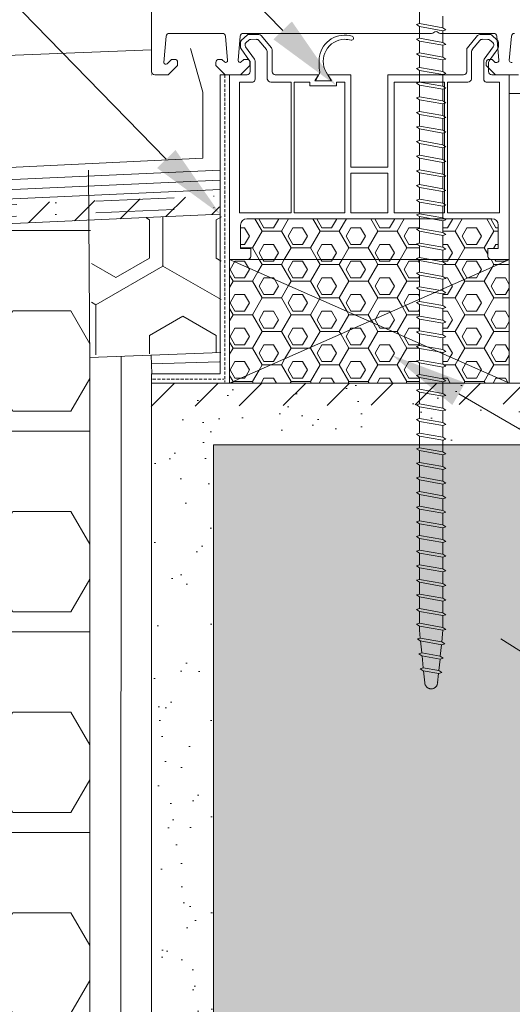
# Model space of a CAD drawing. Header units: millimetres. Extents: x -456324 to -444643, y 41194 to 44766.
# Tile 6 of 23: x -454642 to -454562, y 43078 to 43237. Entities that reach past the tile are written whole.
import ezdxf
from ezdxf.xclip import XClip

# ---------------------------------------------------------------- set-up
doc = ezdxf.new("R2010")
doc.units = ezdxf.units.MM
doc.header["$MEASUREMENT"] = 0
doc.header["$XCLIPFRAME"] = 0
for name, pattern in [('DASHED', [19.05, 12.7, -6.35]), ('VÝZTUŽNÁ_SÍŤ', [25.4, 12.7, -6.35, 0, -6.35]), ('ČÁRKOVANÁ', [0.75, 0.5, -0.25])]:
    doc.linetypes.add(name, pattern=pattern)
for name, color, linetype in [('POHLED ZÁPADNÍ_1_DEK_Kotvení', 7, 'Continuous'), ('POHLED ZÁPADNÍ_1_DEK_KÓTY', 7, 'Continuous'), ('POHLED ZÁPADNÍ_1_DEK_Penetrace', 7, 'Continuous'), ('POHLED ZÁPADNÍ_1_DEK_Plechy', 7, 'Continuous'), ('POHLED ZÁPADNÍ_1_DEK_SLABA', 7, 'Continuous'), ('POHLED ZÁPADNÍ_1_DEK_Spojeni', 7, 'Continuous'), ('POHLED ZÁPADNÍ_1_DEK_Textilie', 7, 'Continuous'), ('POHLED ZÁPADNÍ_1_DEK_Výztužná síť', 7, 'Continuous'), ('POHLED ZÁPADNÍ_1_DEK_WinDEK', 7, 'Continuous'), ('POHLED ZÁPADNÍ_1_DEK_ŠRAFY', 7, 'Continuous')]:
    doc.layers.add(name, color=color, linetype=linetype)
doc.linetypes.add('LEPENÍ', pattern='A,0,[1,Detail č.8 ŘEZ OKNEM -PARAPET1.Shx,S=0.060476,R=0,X=0,Y=0],-7.62,0', length=7.62)
pattern_1 = [(0, (-609810.0431, 42627.181), (0, 2.706329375), [1.5625, -3.125]), (120, (-609810.0431, 42627.181), (2.34374999, 1.353164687), [1.5625, -3.125]), (60, (-609808.4806, 42627.181), (-2.34374999, 1.353164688), [1.5625, -3.125]), (0, (-609810.3556, 42626.6385), (4.6875, 2.706329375), [3.125, -6.25]), (120, (-609810.3556, 42626.6385), (-4.68749999, 2.706329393), [3.125, -6.25]), (60, (-609810.3556, 42626.6385), (1e-08, 5.41265877), [0, -6.25, 3.125, 0, 0, 0])]

# ---------------------------------------------------------------- blocks, each defined once
blk = doc.blocks.new('Kresba_1_1', base_point=(-458293.76, 41579.19))
at = {"layer": 'POHLED ZÁPADNÍ_1_DEK_KÓTY', "linetype": 'Continuous', "lineweight": 18}
for points in [[(-454597.71, 43237.01), (-454600.7, 43234.11), (-454590.5, 43226.59)], [(-454616.53, 43216.2), (-454619.51, 43213.29), (-454609.29, 43205.8)], [(-454571.77, 43174.94), (-454569.68, 43178.54), (-454581.54, 43183.01)], [(-454565.05, 43135.31), (-454562.82, 43138.83), (-454574.5, 43143.74)]]:
    blk.add_hatch(color=6, dxfattribs=at).paths.add_polyline_path(points)
at = {"layer": 'POHLED ZÁPADNÍ_1_DEK_Penetrace', "linetype": 'Continuous', "lineweight": 18}
h = blk.add_hatch(dxfattribs=at)
h.set_pattern_fill('ANSI31_0001', color=22, style=0, pattern_type=2)
h.set_pattern_definition([(45, (-609810.3556, 4537.2787), (-3.5355339, 3.5355339), [])])
h.paths.add_polyline_path([(-454730.4, 43204.41), (-454730.4, 43200.41), (-454609.4, 43205.81), (-454609.4, 43208.79)])
h = blk.add_hatch(dxfattribs=at)
h.set_pattern_fill('ANSI31_0001', color=22, style=0, pattern_type=2)
h.set_pattern_definition([(45, (-609988.1244, 19746.111), (-3.5355339, 3.5355339), [])])
h.paths.add_polyline_path([(-454619.95, 43178.04), (-454620.47, 43177.87), (-454620.47, 43175.81), (-454619.95, 43175.46), (-454620.47, 43175.29), (-454620.47, 43174.7), (-454542.03, 43175.2), (-454542.13, 43178.49), (-454620.47, 43178.49), (-454620.47, 43178.39)])
at = {"layer": 'POHLED ZÁPADNÍ_1_DEK_ŠRAFY', "linetype": 'Continuous', "lineweight": 18}
h = blk.add_hatch(dxfattribs=at)
h.set_pattern_fill('PUR_0001', color=3, style=0, pattern_type=2)
h.set_pattern_definition([(90, (-609812.526, 18823.666), (-10.8253175, 0), [6.25, -12.5]), (210, (-609812.526, 18823.666), (-5.41265875, 9.37499996), [6.25, -12.5]), (150, (-609812.526, 18829.916), (5.41265875, 9.37499996), [6.25, -12.5]), (90, (-609810.356, 18822.416), (-10.8253175, 18.75), [12.5, -25]), (210, (-609810.356, 18822.416), (10.8253176, 18.74999996), [12.5, -25]), (150, (-609810.356, 18822.416), (-21.6506351, 4e-08), [0, -25, 12.5, 0, 0, 0])])
h.paths.add_polyline_path([(-454630.19, 43183.04), (-454609.22, 43183.41), (-454609.1, 43205.77), (-454630.05, 43204.91)])
h = blk.add_hatch(dxfattribs=at)
h.set_pattern_fill('PUR_0001', color=3, style=0, pattern_type=2)
h.set_pattern_definition([(0, (-609808.48, 4543.777), (0, 16.2379762), [9.375, -18.75]), (120, (-609808.48, 4543.777), (14.0625, 8.1189881), [9.375, -18.75]), (60, (-609799.106, 4543.777), (-14.0625, 8.1189881), [9.375, -18.75]), (0, (-609810.356, 4540.522), (28.125, 16.2379762), [18.75, -37.5]), (120, (-609810.356, 4540.522), (-28.125, 16.2379764), [18.75, -37.5]), (60, (-609810.356, 4540.522), (6e-08, 32.4759526), [0, -37.5, 18.75, 0, 0, 0])])
h.paths.add_polyline_path([(-454630.26, 43204.86), (-454730.04, 43200.43), (-454730.4, 42978.35), (-454630.4, 42978.35), (-454630.4, 43181.1)])
h = blk.add_hatch(dxfattribs=at)
h.set_pattern_fill('PUR_0001', color=3, style=0, pattern_type=2)
h.set_pattern_definition(pattern_1)
h.paths.add_polyline_path([(-454577.07, 43201.15), (-454577.07, 43203.05), (-454577.55, 43203.37), (-454577.07, 43203.52), (-454577.07, 43205.06), (-454605.01, 43205.06, 0.414214), (-454606, 43204.07), (-454606, 43200.28), (-454604.36, 43200.28), (-454604.36, 43198.98, -0.414214), (-454604.86, 43198.49), (-454577.33, 43198.49), (-454577.55, 43198.64), (-454577.07, 43198.79), (-454577.07, 43200.68), (-454577.55, 43201)])
h = blk.add_hatch(dxfattribs=at)
h.set_pattern_fill('PUR_0001', color=3, style=0, pattern_type=2)
h.set_pattern_definition(pattern_1)
h.paths.add_polyline_path([(-454573.29, 43202.85), (-454572.81, 43202.53), (-454573.29, 43202.38), (-454573.29, 43200.49), (-454572.81, 43200.17), (-454573.29, 43200.01), (-454573.29, 43198.49), (-454565.5, 43198.49, -0.414214), (-454566, 43198.98), (-454566, 43200.28), (-454564.35, 43200.28), (-454564.35, 43204.07, 0.414214), (-454565.35, 43205.06), (-454573.05, 43205.06), (-454572.81, 43204.9), (-454573.29, 43204.75)])
h = blk.add_hatch(dxfattribs=at)
h.set_pattern_fill('PUR_0001', color=3, style=0, pattern_type=2)
h.set_pattern_definition(pattern_1)
h.paths.add_polyline_path([(-454607.78, 43178.49), (-454585.16, 43188.49), (-454607.78, 43198.49), (-454607.8, 43198.49), (-454607.8, 43178.49)])
h = blk.add_hatch(dxfattribs=at)
h.set_pattern_fill('PUR_0001', color=3, style=0, pattern_type=2)
h.set_pattern_definition(pattern_1)
h.paths.add_polyline_path([(-454607.78, 43198.49), (-454585.16, 43188.49), (-454577.07, 43192.06), (-454577.07, 43193.58), (-454577.55, 43193.9), (-454577.07, 43194.05), (-454577.07, 43195.95), (-454577.55, 43196.27), (-454577.07, 43196.42), (-454577.07, 43198.31), (-454577.33, 43198.49)])
h = blk.add_hatch(dxfattribs=at)
h.set_pattern_fill('PUR_0001', color=3, style=0, pattern_type=2)
h.set_pattern_definition(pattern_1)
h.paths.add_polyline_path([(-454572.81, 43197.8), (-454573.29, 43197.65), (-454573.29, 43195.75), (-454572.81, 43195.43), (-454573.29, 43195.28), (-454573.29, 43193.74), (-454562.56, 43198.48), (-454573.29, 43198.49), (-454573.29, 43198.12)])
h = blk.add_hatch(dxfattribs=at)
h.set_pattern_fill('PUR_0001', color=3, style=0, pattern_type=2)
h.set_pattern_definition(pattern_1)
h.paths.add_polyline_path([(-454573.29, 43188.18), (-454573.29, 43186.29), (-454572.81, 43185.97), (-454573.29, 43185.81), (-454573.29, 43183.92), (-454572.81, 43183.6), (-454573.29, 43183.45), (-454573.29, 43183.24), (-454562.56, 43178.49), (-454562.56, 43198.48), (-454573.29, 43193.74), (-454573.29, 43193.39), (-454572.81, 43193.07), (-454573.29, 43192.91), (-454573.29, 43191.02), (-454572.81, 43190.7), (-454573.29, 43190.55), (-454573.29, 43188.65), (-454572.81, 43188.33)])
h = blk.add_hatch(dxfattribs=at)
h.set_pattern_fill('PUR_0001', color=3, style=0, pattern_type=2)
h.set_pattern_definition(pattern_1)
h.paths.add_polyline_path([(-454577.07, 43186.95), (-454577.07, 43188.85), (-454577.55, 43189.17), (-454577.07, 43189.32), (-454577.07, 43191.21), (-454577.55, 43191.53), (-454577.07, 43191.69), (-454577.07, 43192.06), (-454585.16, 43188.49), (-454577.07, 43184.91), (-454577.07, 43186.48), (-454577.55, 43186.8)])
h = blk.add_hatch(dxfattribs=at)
h.set_pattern_fill('PUR_0001', color=3, style=0, pattern_type=2)
h.set_pattern_definition(pattern_1)
h.paths.add_polyline_path([(-454585.16, 43188.49), (-454607.78, 43178.49), (-454577.07, 43178.49), (-454577.07, 43179.38), (-454577.55, 43179.7), (-454577.07, 43179.85), (-454577.07, 43181.75), (-454577.55, 43182.07), (-454577.07, 43182.22), (-454577.07, 43184.11), (-454577.55, 43184.43), (-454577.07, 43184.59), (-454577.07, 43184.91)])
h = blk.add_hatch(dxfattribs=at)
h.set_pattern_fill('PUR_0001', color=3, style=0, pattern_type=2)
h.set_pattern_definition(pattern_1)
h.paths.add_polyline_path([(-454572.81, 43178.87), (-454573.29, 43178.71), (-454573.29, 43178.49), (-454562.56, 43178.49), (-454573.29, 43183.24), (-454573.29, 43181.55), (-454572.81, 43181.23), (-454573.29, 43181.08), (-454573.29, 43179.19)])
h = blk.add_hatch(dxfattribs=at)
h.set_pattern_fill('AR_SAND_0001', color=3, style=0, pattern_type=2)
h.set_pattern_definition([(307.5, (-609810.356, 18817.556), (9.63411885, 0.3149668), [0, -7.6, 0, -8.5, 0, -8.125]), (277.5, (-609810.356, 18817.556), (-14.1107303, 8.8488835), [0, -4.1, 0, -6.85, 0, -2.625]), (237.5, (-609810.356, 18823.706), (-0.02829527, 15.5707093), [0, -2.5, 0, -9, 0, -11.75]), (227.5, (-609810.356, 18823.706), (-4.3883778, 15.030633), [0, -1.25, 0, -5.9, 0, -6.75])])
h.paths.add_polyline_path([(-454450.86, 43175.99), (-454450.86, 43177.88), (-454451.34, 43178.2), (-454450.86, 43178.36), (-454450.86, 43178.49), (-454620.4, 43178.49), (-454620.4, 42978.35), (-454610.4, 42978.35), (-454610.4, 43168.49), (-454450.96, 43168.49), (-454451.34, 43168.74), (-454450.86, 43168.89), (-454450.86, 43170.78), (-454451.34, 43171.1), (-454450.86, 43171.26), (-454450.86, 43173.15), (-454451.34, 43173.47), (-454450.86, 43173.62), (-454450.86, 43175.52), (-454451.34, 43175.84)])
blk.add_hatch(color=3, dxfattribs=at).paths.add_polyline_path([(-454450.86, 43168.49), (-454610.4, 43168.49), (-454610.4, 42907.08), (-454558.45, 42907.08, -0.146838), (-454555.95, 42906.08), (-454555.95, 42900.08, -0.146839), (-454558.45, 42899.08), (-454610.4, 42899.08), (-454610.4, 42603.04), (-454310.4, 42603.04), (-454310.4, 43168.49), (-454447.08, 43168.49), (-454447.08, 43168.22), (-454446.6, 43167.9), (-454447.08, 43167.75), (-454447.08, 43165.86), (-454446.6, 43165.54), (-454447.08, 43165.38), (-454447.08, 43163.49), (-454446.6, 43163.17), (-454447.08, 43163.02), (-454447.08, 43161.12), (-454446.6, 43160.8), (-454447.08, 43160.65), (-454447.08, 43158.76), (-454446.6, 43158.44), (-454447.08, 43158.28), (-454447.08, 43156.39), (-454446.6, 43156.07), (-454447.08, 43155.92), (-454447.08, 43154.02), (-454446.6, 43153.7), (-454447.08, 43153.55), (-454447.08, 43151.66), (-454446.6, 43151.34), (-454447.08, 43151.18), (-454447.08, 43149.29), (-454446.6, 43148.97), (-454447.08, 43148.82), (-454447.08, 43146.92), (-454446.6, 43146.6), (-454447.08, 43146.45), (-454447.08, 43144.56), (-454446.6, 43144.24), (-454447.08, 43144.08), (-454447.26, 43142.22), (-454446.79, 43141.9), (-454447.26, 43141.75), (-454447.31, 43141.76), (-454447.49, 43139.9), (-454447.02, 43139.58), (-454447.49, 43139.42), (-454447.54, 43139.43), (-454447.73, 43137.57), (-454447.25, 43137.25), (-454447.73, 43137.1), (-454447.77, 43137.1), (-454447.93, 43135.56, -0.904988), (-454450.01, 43135.56), (-454450.21, 43137.53), (-454450.26, 43137.54), (-454450.73, 43137.86), (-454450.26, 43138.02), (-454450.45, 43139.94), (-454450.5, 43139.95), (-454450.97, 43140.27), (-454450.5, 43140.43), (-454450.69, 43142.35), (-454450.74, 43142.36), (-454451.21, 43142.68), (-454450.74, 43142.83), (-454450.86, 43144.08), (-454450.86, 43144.75), (-454451.34, 43145.07), (-454450.86, 43145.22), (-454450.86, 43147.12), (-454451.34, 43147.44), (-454450.86, 43147.59), (-454450.86, 43149.48), (-454451.34, 43149.8), (-454450.86, 43149.96), (-454450.86, 43151.85), (-454451.34, 43152.17), (-454450.86, 43152.32), (-454450.86, 43154.22), (-454451.34, 43154.54), (-454450.86, 43154.69), (-454450.86, 43156.58), (-454451.34, 43156.9), (-454450.86, 43157.06), (-454450.86, 43158.95), (-454451.34, 43159.27), (-454450.86, 43159.42), (-454450.86, 43161.32), (-454451.34, 43161.64), (-454450.86, 43161.79), (-454450.86, 43163.68), (-454451.34, 43164), (-454450.86, 43164.16), (-454450.86, 43166.05), (-454451.34, 43166.37), (-454450.86, 43166.52)])
at = {"layer": 'POHLED ZÁPADNÍ_1_DEK_Kotvení', "color": 41, "linetype": 'DASHED', "lineweight": 18}
for p, q in [((-454577.07, 43238.55), (-454577.07, 43236.66)), ((-454573.29, 43237.88), (-454573.29, 43235.99)), ((-454577.07, 43236.66), (-454577.55, 43236.5)), ((-454577.55, 43236.5), (-454577.07, 43236.18)), ((-454573.29, 43235.99), (-454577.07, 43236.66)), ((-454573.29, 43235.51), (-454577.07, 43236.18)), ((-454577.07, 43236.18), (-454577.07, 43234.29)), ((-454577.07, 43236.18), (-454577.07, 43234.29)), ((-454573.29, 43235.99), (-454572.81, 43235.67)), ((-454572.81, 43235.67), (-454573.29, 43235.51)), ((-454573.29, 43235.51), (-454573.29, 43233.62)), ((-454573.29, 43235.51), (-454573.29, 43233.62)), ((-454577.07, 43234.29), (-454577.55, 43234.14)), ((-454577.55, 43234.14), (-454577.07, 43233.82)), ((-454573.29, 43233.62), (-454577.07, 43234.29)), ((-454573.29, 43233.15), (-454577.07, 43233.82)), ((-454577.07, 43233.82), (-454577.07, 43231.92)), ((-454577.07, 43233.82), (-454577.07, 43231.92)), ((-454573.29, 43233.62), (-454572.81, 43233.3)), ((-454572.81, 43233.3), (-454573.29, 43233.15)), ((-454573.29, 43233.15), (-454573.29, 43231.25)), ((-454573.29, 43233.15), (-454573.29, 43231.25)), ((-454577.07, 43231.92), (-454577.55, 43231.77)), ((-454577.55, 43231.77), (-454577.07, 43231.45)), ((-454573.29, 43231.25), (-454577.07, 43231.92)), ((-454573.29, 43230.78), (-454577.07, 43231.45)), ((-454577.07, 43231.45), (-454577.07, 43229.56)), ((-454577.07, 43231.45), (-454577.07, 43229.56)), ((-454573.29, 43231.25), (-454572.81, 43230.93)), ((-454572.81, 43230.93), (-454573.29, 43230.78)), ((-454573.29, 43230.78), (-454573.29, 43228.89)), ((-454573.29, 43230.78), (-454573.29, 43228.89)), ((-454577.07, 43229.56), (-454577.55, 43229.4)), ((-454577.55, 43229.4), (-454577.07, 43229.08)), ((-454573.29, 43228.89), (-454577.07, 43229.56)), ((-454573.29, 43228.41), (-454577.07, 43229.08)), ((-454577.07, 43229.08), (-454577.07, 43227.19)), ((-454573.29, 43228.89), (-454572.81, 43228.57)), ((-454572.81, 43228.57), (-454573.29, 43228.41)), ((-454573.29, 43228.41), (-454573.29, 43226.52)), ((-454577.07, 43227.19), (-454577.55, 43227.04)), ((-454577.55, 43227.04), (-454577.07, 43226.72)), ((-454573.29, 43226.52), (-454577.07, 43227.19)), ((-454577.07, 43226.72), (-454577.07, 43224.82)), ((-454577.07, 43226.72), (-454577.07, 43224.82)), ((-454573.29, 43226.05), (-454577.07, 43226.72)), ((-454573.29, 43226.52), (-454572.81, 43226.2)), ((-454572.81, 43226.2), (-454573.29, 43226.05)), ((-454573.29, 43226.05), (-454573.29, 43224.15)), ((-454573.29, 43226.05), (-454573.29, 43224.15)), ((-454577.07, 43224.82), (-454577.55, 43224.67)), ((-454577.55, 43224.67), (-454577.07, 43224.35)), ((-454573.29, 43224.15), (-454577.07, 43224.82)), ((-454573.29, 43223.68), (-454577.07, 43224.35)), ((-454577.07, 43224.35), (-454577.07, 43222.46)), ((-454577.07, 43224.35), (-454577.07, 43222.46)), ((-454573.29, 43224.15), (-454572.81, 43223.83)), ((-454572.81, 43223.83), (-454573.29, 43223.68)), ((-454573.29, 43223.68), (-454573.29, 43221.79)), ((-454573.29, 43223.68), (-454573.29, 43221.79)), ((-454577.07, 43222.46), (-454577.55, 43222.3)), ((-454577.07, 43222.46), (-454577.55, 43222.3)), ((-454577.55, 43222.3), (-454577.07, 43221.98)), ((-454577.55, 43222.3), (-454577.07, 43221.98)), ((-454573.29, 43221.79), (-454577.07, 43222.46)), ((-454573.29, 43221.79), (-454577.07, 43222.46)), ((-454573.29, 43221.31), (-454577.07, 43221.98)), ((-454573.29, 43221.31), (-454577.07, 43221.98)), ((-454577.07, 43221.98), (-454577.07, 43220.09)), ((-454573.29, 43221.79), (-454572.81, 43221.47)), ((-454573.29, 43221.79), (-454572.81, 43221.47)), ((-454577.07, 43220.09), (-454577.55, 43219.94)), ((-454573.29, 43219.42), (-454577.07, 43220.09)), ((-454572.81, 43221.47), (-454573.29, 43221.31)), ((-454572.81, 43221.47), (-454573.29, 43221.31)), ((-454573.29, 43221.31), (-454573.29, 43219.42)), ((-454577.55, 43219.94), (-454577.07, 43219.62)), ((-454577.07, 43219.62), (-454577.07, 43217.72)), ((-454573.29, 43218.95), (-454577.07, 43219.62)), ((-454573.29, 43219.42), (-454572.81, 43219.1)), ((-454572.81, 43219.1), (-454573.29, 43218.95)), ((-454573.29, 43218.95), (-454573.29, 43217.05)), ((-454577.07, 43217.72), (-454577.55, 43217.57)), ((-454577.55, 43217.57), (-454577.07, 43217.25)), ((-454573.29, 43217.05), (-454577.07, 43217.72)), ((-454573.29, 43216.58), (-454577.07, 43217.25)), ((-454577.07, 43217.25), (-454577.07, 43215.36)), ((-454573.29, 43217.05), (-454572.81, 43216.73)), ((-454577.07, 43215.36), (-454577.55, 43215.2)), ((-454573.29, 43214.69), (-454577.07, 43215.36)), ((-454572.81, 43216.73), (-454573.29, 43216.58)), ((-454573.29, 43216.58), (-454573.29, 43214.69)), ((-454577.55, 43215.2), (-454577.07, 43214.88)), ((-454573.29, 43214.21), (-454577.07, 43214.88)), ((-454577.07, 43214.88), (-454577.07, 43212.99)), ((-454573.29, 43214.69), (-454572.81, 43214.37)), ((-454572.81, 43214.37), (-454573.29, 43214.21)), ((-454573.29, 43214.21), (-454573.29, 43212.32)), ((-454577.07, 43212.99), (-454577.55, 43212.84)), ((-454577.55, 43212.84), (-454577.07, 43212.52)), ((-454573.29, 43212.32), (-454577.07, 43212.99)), ((-454573.29, 43211.85), (-454577.07, 43212.52)), ((-454577.07, 43212.52), (-454577.07, 43210.62)), ((-454573.29, 43212.32), (-454572.81, 43212)), ((-454577.07, 43210.62), (-454577.55, 43210.47)), ((-454573.29, 43209.95), (-454577.07, 43210.62)), ((-454572.81, 43212), (-454573.29, 43211.85)), ((-454573.29, 43211.85), (-454573.29, 43209.95)), ((-454577.55, 43210.47), (-454577.07, 43210.15)), ((-454573.29, 43209.48), (-454577.07, 43210.15)), ((-454577.07, 43210.15), (-454577.07, 43208.26)), ((-454573.29, 43209.95), (-454572.81, 43209.63)), ((-454572.81, 43209.63), (-454573.29, 43209.48)), ((-454573.29, 43209.48), (-454573.29, 43207.59)), ((-454577.07, 43208.26), (-454577.55, 43208.1)), ((-454577.55, 43208.1), (-454577.07, 43207.78)), ((-454573.29, 43207.59), (-454577.07, 43208.26)), ((-454573.29, 43207.11), (-454577.07, 43207.78)), ((-454577.07, 43207.78), (-454577.07, 43205.89)), ((-454573.29, 43207.59), (-454572.81, 43207.27)), ((-454577.07, 43205.89), (-454577.55, 43205.74)), ((-454573.29, 43205.22), (-454577.07, 43205.89)), ((-454572.81, 43207.27), (-454573.29, 43207.11)), ((-454573.29, 43207.11), (-454573.29, 43205.22)), ((-454577.55, 43205.74), (-454577.07, 43205.42)), ((-454573.29, 43204.75), (-454577.07, 43205.42)), ((-454577.07, 43205.42), (-454577.07, 43203.52)), ((-454573.29, 43205.22), (-454572.81, 43204.9)), ((-454572.81, 43204.9), (-454573.29, 43204.75)), ((-454573.29, 43204.75), (-454573.29, 43202.85)), ((-454577.07, 43203.52), (-454577.55, 43203.37)), ((-454577.55, 43203.37), (-454577.07, 43203.05)), ((-454573.29, 43202.85), (-454577.07, 43203.52)), ((-454573.29, 43202.38), (-454577.07, 43203.05)), ((-454577.07, 43203.05), (-454577.07, 43201.15)), ((-454573.29, 43202.85), (-454572.81, 43202.53)), ((-454577.07, 43201.15), (-454577.55, 43201)), ((-454577.55, 43201), (-454577.07, 43200.68)), ((-454573.29, 43200.49), (-454577.07, 43201.15)), ((-454572.81, 43202.53), (-454573.29, 43202.38)), ((-454573.29, 43202.38), (-454573.29, 43200.49)), ((-454573.29, 43200.01), (-454577.07, 43200.68)), ((-454577.07, 43200.68), (-454577.07, 43198.79)), ((-454573.29, 43200.49), (-454572.81, 43200.17)), ((-454572.81, 43200.17), (-454573.29, 43200.01)), ((-454573.29, 43200.01), (-454573.29, 43198.12)), ((-454577.07, 43198.79), (-454577.55, 43198.64)), ((-454577.55, 43198.64), (-454577.07, 43198.31)), ((-454573.29, 43198.12), (-454577.07, 43198.79)), ((-454573.29, 43197.65), (-454577.07, 43198.31)), ((-454577.07, 43198.31), (-454577.07, 43196.42)), ((-454573.29, 43198.12), (-454572.81, 43197.8)), ((-454572.81, 43197.8), (-454573.29, 43197.65)), ((-454577.07, 43196.42), (-454577.55, 43196.27)), ((-454577.55, 43196.27), (-454577.07, 43195.95)), ((-454573.29, 43195.75), (-454577.07, 43196.42)), ((-454573.29, 43197.65), (-454573.29, 43195.75)), ((-454577.07, 43195.95), (-454577.07, 43194.05)), ((-454573.29, 43195.28), (-454577.07, 43195.95)), ((-454573.29, 43195.75), (-454572.81, 43195.43)), ((-454572.81, 43195.43), (-454573.29, 43195.28)), ((-454573.29, 43195.28), (-454573.29, 43193.39)), ((-454577.07, 43194.05), (-454577.55, 43193.9)), ((-454577.55, 43193.9), (-454577.07, 43193.58)), ((-454573.29, 43193.39), (-454577.07, 43194.05)), ((-454573.29, 43192.91), (-454577.07, 43193.58)), ((-454577.07, 43193.58), (-454577.07, 43191.69)), ((-454573.29, 43193.39), (-454572.81, 43193.07)), ((-454572.81, 43193.07), (-454573.29, 43192.91)), ((-454577.07, 43191.69), (-454577.55, 43191.53)), ((-454577.55, 43191.53), (-454577.07, 43191.21)), ((-454573.29, 43191.02), (-454577.07, 43191.69)), ((-454573.29, 43192.91), (-454573.29, 43191.02)), ((-454573.29, 43190.55), (-454577.07, 43191.21)), ((-454577.07, 43191.21), (-454577.07, 43189.32)), ((-454577.07, 43191.21), (-454577.07, 43189.32)), ((-454573.29, 43191.02), (-454572.81, 43190.7)), ((-454572.81, 43190.7), (-454573.29, 43190.55)), ((-454573.29, 43190.55), (-454573.29, 43188.65)), ((-454573.29, 43190.55), (-454573.29, 43188.65)), ((-454577.07, 43189.32), (-454577.55, 43189.17)), ((-454577.55, 43189.17), (-454577.07, 43188.85)), ((-454573.29, 43188.65), (-454577.07, 43189.32)), ((-454577.07, 43188.85), (-454577.07, 43186.95)), ((-454577.07, 43188.85), (-454577.07, 43186.95)), ((-454573.29, 43188.18), (-454577.07, 43188.85)), ((-454573.29, 43188.65), (-454572.81, 43188.33)), ((-454572.81, 43188.33), (-454573.29, 43188.18)), ((-454577.07, 43186.95), (-454577.55, 43186.8)), ((-454577.55, 43186.8), (-454577.07, 43186.48)), ((-454573.29, 43186.29), (-454577.07, 43186.95)), ((-454573.29, 43188.18), (-454573.29, 43186.29)), ((-454573.29, 43188.18), (-454573.29, 43186.29)), ((-454573.29, 43185.81), (-454577.07, 43186.48)), ((-454577.07, 43186.48), (-454577.07, 43184.59)), ((-454577.07, 43186.48), (-454577.07, 43184.59)), ((-454573.29, 43186.29), (-454572.81, 43185.97)), ((-454572.81, 43185.97), (-454573.29, 43185.81)), ((-454573.29, 43185.81), (-454573.29, 43183.92)), ((-454573.29, 43185.81), (-454573.29, 43183.92)), ((-454577.07, 43184.59), (-454577.55, 43184.43)), ((-454577.55, 43184.43), (-454577.07, 43184.11)), ((-454573.29, 43183.92), (-454577.07, 43184.59)), ((-454573.29, 43183.45), (-454577.07, 43184.11)), ((-454577.07, 43184.11), (-454577.07, 43182.22)), ((-454573.29, 43183.92), (-454572.81, 43183.6)), ((-454572.81, 43183.6), (-454573.29, 43183.45)), ((-454573.29, 43183.45), (-454573.29, 43181.55)), ((-454577.07, 43182.22), (-454577.55, 43182.07)), ((-454577.55, 43182.07), (-454577.07, 43181.75)), ((-454573.29, 43181.55), (-454577.07, 43182.22)), ((-454577.07, 43181.75), (-454577.07, 43179.85)), ((-454577.07, 43181.75), (-454577.07, 43179.85)), ((-454573.29, 43181.08), (-454577.07, 43181.75)), ((-454573.29, 43181.55), (-454572.81, 43181.23)), ((-454572.81, 43181.23), (-454573.29, 43181.08)), ((-454573.29, 43181.08), (-454573.29, 43179.19)), ((-454573.29, 43181.08), (-454573.29, 43179.19)), ((-454577.07, 43179.85), (-454577.55, 43179.7)), ((-454577.55, 43179.7), (-454577.07, 43179.38)), ((-454573.29, 43179.19), (-454577.07, 43179.85)), ((-454573.29, 43178.71), (-454577.07, 43179.38)), ((-454577.07, 43179.38), (-454577.07, 43177.49)), ((-454577.07, 43179.38), (-454577.07, 43177.49)), ((-454573.29, 43179.19), (-454572.81, 43178.87)), ((-454572.81, 43178.87), (-454573.29, 43178.71)), ((-454573.29, 43178.71), (-454573.29, 43176.82)), ((-454573.29, 43178.71), (-454573.29, 43176.82)), ((-454577.07, 43177.49), (-454577.55, 43177.33)), ((-454577.07, 43177.49), (-454577.55, 43177.33)), ((-454577.55, 43177.33), (-454577.07, 43177.01)), ((-454577.55, 43177.33), (-454577.07, 43177.01)), ((-454573.29, 43176.82), (-454577.07, 43177.49)), ((-454573.29, 43176.82), (-454577.07, 43177.49)), ((-454573.29, 43176.35), (-454577.07, 43177.01)), ((-454573.29, 43176.35), (-454577.07, 43177.01)), ((-454577.07, 43177.01), (-454577.07, 43175.12)), ((-454573.29, 43176.82), (-454572.81, 43176.5)), ((-454573.29, 43176.82), (-454572.81, 43176.5)), ((-454572.81, 43176.5), (-454573.29, 43176.35)), ((-454572.81, 43176.5), (-454573.29, 43176.35)), ((-454573.29, 43176.35), (-454573.29, 43174.45)), ((-454577.07, 43175.12), (-454577.55, 43174.97)), ((-454577.55, 43174.97), (-454577.07, 43174.65)), ((-454573.29, 43174.45), (-454577.07, 43175.12)), ((-454573.29, 43173.98), (-454577.07, 43174.65)), ((-454577.07, 43174.65), (-454577.07, 43172.75)), ((-454573.29, 43174.45), (-454572.81, 43174.13)), ((-454572.81, 43174.13), (-454573.29, 43173.98)), ((-454573.29, 43173.98), (-454573.29, 43172.09)), ((-454577.07, 43172.75), (-454577.55, 43172.6)), ((-454577.55, 43172.6), (-454577.07, 43172.28)), ((-454573.29, 43172.09), (-454577.07, 43172.75)), ((-454573.29, 43171.61), (-454577.07, 43172.28)), ((-454577.07, 43172.28), (-454577.07, 43170.39)), ((-454573.29, 43172.09), (-454572.81, 43171.77)), ((-454572.81, 43171.77), (-454573.29, 43171.61)), ((-454573.29, 43171.61), (-454573.29, 43169.72)), ((-454577.07, 43170.39), (-454577.55, 43170.23)), ((-454577.55, 43170.23), (-454577.07, 43169.91)), ((-454573.29, 43169.72), (-454577.07, 43170.39)), ((-454573.29, 43169.25), (-454577.07, 43169.91)), ((-454577.07, 43169.91), (-454577.07, 43168.02)), ((-454573.29, 43169.72), (-454572.81, 43169.4)), ((-454572.81, 43169.4), (-454573.29, 43169.25)), ((-454573.29, 43169.25), (-454573.29, 43167.35)), ((-454577.07, 43168.02), (-454577.55, 43167.87)), ((-454577.55, 43167.87), (-454577.07, 43167.55)), ((-454573.29, 43167.35), (-454577.07, 43168.02)), ((-454573.29, 43166.88), (-454577.07, 43167.55)), ((-454577.07, 43167.55), (-454577.07, 43165.65)), ((-454573.29, 43167.35), (-454572.81, 43167.03)), ((-454572.81, 43167.03), (-454573.29, 43166.88)), ((-454573.29, 43166.88), (-454573.29, 43164.99)), ((-454577.07, 43165.65), (-454577.55, 43165.5)), ((-454577.55, 43165.5), (-454577.07, 43165.18)), ((-454573.29, 43164.99), (-454577.07, 43165.65)), ((-454573.29, 43164.51), (-454577.07, 43165.18)), ((-454577.07, 43165.18), (-454577.07, 43163.29)), ((-454573.29, 43164.99), (-454572.81, 43164.67)), ((-454572.81, 43164.67), (-454573.29, 43164.51)), ((-454573.29, 43164.51), (-454573.29, 43162.62)), ((-454577.07, 43163.29), (-454577.55, 43163.13)), ((-454577.55, 43163.13), (-454577.07, 43162.81)), ((-454573.29, 43162.62), (-454577.07, 43163.29)), ((-454573.29, 43162.15), (-454577.07, 43162.81)), ((-454577.07, 43162.81), (-454577.07, 43160.92)), ((-454573.29, 43162.62), (-454572.81, 43162.3)), ((-454572.81, 43162.3), (-454573.29, 43162.15)), ((-454573.29, 43162.15), (-454573.29, 43160.25)), ((-454577.07, 43160.92), (-454577.55, 43160.77)), ((-454577.55, 43160.77), (-454577.07, 43160.45)), ((-454573.29, 43160.25), (-454577.07, 43160.92)), ((-454573.29, 43159.78), (-454577.07, 43160.45)), ((-454577.07, 43160.45), (-454577.07, 43158.55)), ((-454573.29, 43160.25), (-454572.81, 43159.93)), ((-454572.81, 43159.93), (-454573.29, 43159.78)), ((-454573.29, 43159.78), (-454573.29, 43157.89)), ((-454577.07, 43158.55), (-454577.55, 43158.4)), ((-454577.55, 43158.4), (-454577.07, 43158.08)), ((-454573.29, 43157.89), (-454577.07, 43158.55)), ((-454577.07, 43158.08), (-454577.07, 43156.19)), ((-454573.29, 43157.41), (-454577.07, 43158.08)), ((-454573.29, 43157.89), (-454572.81, 43157.57)), ((-454572.81, 43157.57), (-454573.29, 43157.41)), ((-454573.29, 43157.41), (-454573.29, 43155.52)), ((-454577.07, 43156.19), (-454577.55, 43156.03)), ((-454577.55, 43156.03), (-454577.07, 43155.71)), ((-454573.29, 43155.52), (-454577.07, 43156.19)), ((-454573.29, 43155.05), (-454577.07, 43155.71)), ((-454577.07, 43155.71), (-454577.07, 43153.82)), ((-454573.29, 43155.52), (-454572.81, 43155.2)), ((-454572.81, 43155.2), (-454573.29, 43155.05)), ((-454573.29, 43155.05), (-454573.29, 43153.15)), ((-454577.07, 43153.82), (-454577.55, 43153.67)), ((-454577.55, 43153.67), (-454577.07, 43153.35)), ((-454573.29, 43153.15), (-454577.07, 43153.82)), ((-454573.29, 43152.68), (-454577.07, 43153.35)), ((-454577.07, 43153.35), (-454577.07, 43151.45)), ((-454573.29, 43153.15), (-454572.81, 43152.83)), ((-454572.81, 43152.83), (-454573.29, 43152.68)), ((-454573.29, 43152.68), (-454573.29, 43150.79)), ((-454577.07, 43151.45), (-454577.55, 43151.3)), ((-454577.55, 43151.3), (-454577.07, 43150.98)), ((-454573.29, 43150.79), (-454577.07, 43151.45)), ((-454577.07, 43150.98), (-454577.07, 43149.09)), ((-454573.29, 43150.31), (-454577.07, 43150.98)), ((-454573.29, 43150.79), (-454572.81, 43150.47)), ((-454572.81, 43150.47), (-454573.29, 43150.31)), ((-454573.29, 43150.31), (-454573.29, 43148.42)), ((-454577.07, 43149.09), (-454577.55, 43148.93)), ((-454577.55, 43148.93), (-454577.07, 43148.61)), ((-454573.29, 43148.42), (-454577.07, 43149.09)), ((-454573.29, 43147.95), (-454577.07, 43148.61)), ((-454577.07, 43148.61), (-454577.07, 43146.72)), ((-454573.29, 43148.42), (-454572.81, 43148.1)), ((-454572.81, 43148.1), (-454573.29, 43147.95)), ((-454573.29, 43146.05), (-454573.29, 43147.95)), ((-454577.07, 43146.72), (-454577.55, 43146.57)), ((-454577.55, 43146.57), (-454577.07, 43146.25)), ((-454573.29, 43146.05), (-454577.07, 43146.72)), ((-454573.29, 43145.58), (-454577.07, 43146.25)), ((-454577.07, 43146.25), (-454577.07, 43144.35)), ((-454573.29, 43146.05), (-454572.81, 43145.73)), ((-454572.81, 43145.73), (-454573.29, 43145.58)), ((-454573.29, 43145.58), (-454573.29, 43143.69)), ((-454577.07, 43144.35), (-454577.55, 43144.2)), ((-454577.55, 43144.2), (-454577.07, 43143.88)), ((-454573.29, 43143.69), (-454577.07, 43144.35)), ((-454573.29, 43143.21), (-454577.07, 43143.88)), ((-454577.07, 43143.88), (-454577.07, 43141.99)), ((-454577.07, 43143.88), (-454577.07, 43141.99)), ((-454573.29, 43143.69), (-454572.81, 43143.37)), ((-454572.81, 43143.37), (-454573.29, 43143.21)), ((-454573.29, 43143.21), (-454573.29, 43141.32)), ((-454573.29, 43143.21), (-454573.29, 43141.32)), ((-454577.07, 43141.99), (-454577.55, 43141.83)), ((-454577.07, 43141.99), (-454577.55, 43141.83)), ((-454577.55, 43141.83), (-454577.07, 43141.51)), ((-454577.55, 43141.83), (-454577.07, 43141.51)), ((-454573.29, 43141.32), (-454577.07, 43141.99)), ((-454573.29, 43141.32), (-454577.07, 43141.99)), ((-454573.29, 43140.85), (-454577.07, 43141.51)), ((-454577.07, 43141.51), (-454577.07, 43139.62)), ((-454573.29, 43140.85), (-454577.07, 43141.51)), ((-454573.29, 43141.32), (-454572.81, 43141)), ((-454573.29, 43141.32), (-454572.81, 43141)), ((-454572.81, 43141), (-454573.29, 43140.85)), ((-454572.81, 43141), (-454573.29, 43140.85)), ((-454573.29, 43140.85), (-454573.29, 43138.95)), ((-454577.07, 43139.62), (-454577.55, 43139.47)), ((-454577.55, 43139.47), (-454577.07, 43139.15)), ((-454573.29, 43138.95), (-454577.07, 43139.62)), ((-454573.29, 43138.48), (-454577.07, 43139.15)), ((-454577.07, 43139.15), (-454577.07, 43138.48)), ((-454573.29, 43138.95), (-454572.81, 43138.63)), ((-454576.95, 43137.23), (-454577.42, 43137.08)), ((-454577.07, 43138.48), (-454576.95, 43137.23)), ((-454573.47, 43136.62), (-454576.95, 43137.23)), ((-454573.29, 43138.48), (-454573.47, 43136.62)), ((-454572.81, 43138.63), (-454573.29, 43138.48)), ((-454577.42, 43137.08), (-454576.95, 43136.76)), ((-454573.47, 43136.15), (-454576.95, 43136.76)), ((-454576.9, 43136.75), (-454576.71, 43134.82)), ((-454573.52, 43136.15), (-454573.71, 43134.29)), ((-454573.47, 43136.62), (-454573, 43136.3)), ((-454573, 43136.3), (-454573.47, 43136.15)), ((-454576.71, 43134.82), (-454577.18, 43134.67)), ((-454577.18, 43134.67), (-454576.71, 43134.35)), ((-454573.71, 43134.29), (-454576.71, 43134.82)), ((-454573.71, 43133.82), (-454576.71, 43134.35)), ((-454576.66, 43134.34), (-454576.47, 43132.41)), ((-454573.71, 43134.29), (-454573.23, 43133.97)), ((-454573.75, 43133.83), (-454573.94, 43131.97)), ((-454573.23, 43133.97), (-454573.71, 43133.82)), ((-454576.47, 43132.41), (-454576.94, 43132.26)), ((-454576.94, 43132.26), (-454576.47, 43131.94)), ((-454573.94, 43131.97), (-454576.47, 43132.41)), ((-454573.94, 43131.49), (-454576.47, 43131.94)), ((-454576.42, 43131.93), (-454576.22, 43129.95)), ((-454573.99, 43131.5), (-454574.14, 43129.95)), ((-454573.94, 43131.97), (-454573.47, 43131.65)), ((-454573.47, 43131.65), (-454573.94, 43131.49))]:
    blk.add_line(p, q, dxfattribs=at)
blk.add_arc((-454575.18, 43130.06), 1.05, 185.7106, 354.2894, dxfattribs=at)
at = {"layer": 'POHLED ZÁPADNÍ_1_DEK_KÓTY', "color": 6, "linetype": 'Continuous', "lineweight": 18}
for p, q in [((-454599.2, 43235.56), (-454731.72, 43372.18)), ((-454618.02, 43214.75), (-454745.54, 43345.54)), ((-454570.73, 43176.74), (-454273.5, 43004.51)), ((-454563.93, 43137.07), (-454273.5, 42953.74))]:
    blk.add_line(p, q, dxfattribs=at)
at = {"layer": 'POHLED ZÁPADNÍ_1_DEK_Plechy', "color": 5, "linetype": 'Continuous', "lineweight": 18, "flags": 128}
blk.add_lwpolyline([(-454759.56, 43188.59), (-454769.78, 43177.62), (-454766.49, 43207.44), (-454612.09, 43214.88), (-454612.13, 43225.56), (-454614.12, 43232.64)], dxfattribs=at)
at = {"layer": 'POHLED ZÁPADNÍ_1_DEK_SLABA', "color": 153, "linetype": 'Continuous', "lineweight": 18}
for p, q in [((-454620.4, 43232.4), (-454736.42, 43228)), ((-454609.29, 43228.38), (-454607.8, 43228.38)), ((-454609.29, 43180), (-454609.29, 43228.38)), ((-454607.8, 43228.38), (-454607.8, 43178.49)), ((-454562.56, 43228.38), (-454561.06, 43228.38)), ((-454562.56, 43225.36), (-454253.36, 43225.33)), ((-454731.32, 43207.5), (-454609.29, 43212.92)), ((-454630.4, 43181.1), (-454630.62, 43212.95)), ((-454731.32, 43204.37), (-454609.29, 43209.8)), ((-454730.4, 43200.41), (-454609.29, 43205.8)), ((-454607.8, 43206.61), (-454607.8, 43178.49)), ((-454562.56, 43206.59), (-454562.56, 43178.47)), ((-454607.78, 43198.49), (-454562.54, 43178.49)), ((-454607.78, 43178.49), (-454562.54, 43198.49)), ((-454607.78, 43198.49), (-454562.54, 43198.49)), ((-454630.4, 43182.6), (-454609.21, 43183.42)), ((-454620.35, 43180), (-454620.47, 43182.98)), ((-454630.4, 42907.08), (-454630.4, 43181.1)), ((-454620.4, 43180), (-454609.29, 43180)), ((-454620.4, 43178.49), (-454620.4, 43180)), ((-454607.8, 43178.49), (-454620.4, 43178.49)), ((-454310.4, 43178.49), (-454620.4, 43178.49)), ((-454620.4, 42907.08), (-454620.4, 43178.49)), ((-454310.4, 43168.49), (-454610.4, 43168.49)), ((-454610.4, 42907.08), (-454610.4, 43168.49))]:
    blk.add_line(p, q, dxfattribs=at)
at = {"layer": 'POHLED ZÁPADNÍ_1_DEK_Spojeni', "color": 6, "linetype": 'LEPENÍ', "lineweight": 18}
for p, q in [((-454721.27, 43206.33), (-454609.29, 43211.3)), ((-454625.35, 43182.8), (-454625.4, 42907.08)), ((-454620.41, 43181.61), (-454609.4, 43181.91))]:
    blk.add_line(p, q, dxfattribs=at)
at = {"layer": 'POHLED ZÁPADNÍ_1_DEK_Textilie', "color": 1, "linetype": 'ČÁRKOVANÁ', "lineweight": 18, "flags": 128}
for points in [[(-454608.58, 43228.38), (-454608.58, 43178.64)], [(-454619.76, 43179.14), (-454620.36, 43179.14), (-454608.7, 43179.14)]]:
    blk.add_lwpolyline(points, dxfattribs=at)
at = {"layer": 'POHLED ZÁPADNÍ_1_DEK_Výztužná síť', "color": 1, "linetype": 'VÝZTUŽNÁ_SÍŤ', "lineweight": 18}
for p, q in [((-454731.33, 43203.49), (-454609.37, 43208.79)), ((-454731.34, 43201.61), (-454609.29, 43206.92))]:
    blk.add_line(p, q, dxfattribs=at)
at = {"layer": 'POHLED ZÁPADNÍ_1_DEK_WinDEK', "color": 7, "linetype": 'Continuous', "lineweight": 18}
for p, q in [((-454620.4, 43294.25), (-454620.4, 43228.88)), ((-454618.41, 43230.39), (-454618.03, 43234.63)), ((-454617.54, 43235.08), (-454608.94, 43235.08)), ((-454608.44, 43234.63), (-454608.1, 43230.71)), ((-454606.41, 43230.71), (-454606.06, 43234.63)), ((-454605.86, 43234.01), (-454604.97, 43234.79)), ((-454605.57, 43235.08), (-454575.12, 43235.08)), ((-454604.64, 43234.91), (-454603.07, 43234.92)), ((-454602.68, 43234.74), (-454601.03, 43232.76)), ((-454573.69, 43235.08), (-454565.09, 43235.08)), ((-454567.67, 43234.74), (-454569.32, 43232.76)), ((-454565.71, 43234.91), (-454567.29, 43234.92)), ((-454564.49, 43234.01), (-454565.39, 43234.79)), ((-454564.59, 43234.63), (-454564.25, 43230.71)), ((-454562.56, 43230.71), (-454562.21, 43234.63)), ((-454606.03, 43232.88), (-454606.03, 43233.63)), ((-454603.75, 43230.91), (-454605.2, 43232.93)), ((-454605.12, 43233.59), (-454604.67, 43233.99)), ((-454604.34, 43234.11), (-454603.44, 43234.12)), ((-454603.06, 43233.94), (-454601.83, 43232.47)), ((-454567.3, 43233.94), (-454568.53, 43232.47)), ((-454566.01, 43234.11), (-454566.91, 43234.12)), ((-454566.6, 43230.91), (-454565.15, 43232.93)), ((-454565.23, 43233.59), (-454565.69, 43233.99)), ((-454564.32, 43232.88), (-454564.32, 43233.63)), ((-454604.55, 43230.66), (-454605.94, 43232.59)), ((-454601.71, 43232.15), (-454601.71, 43227.68)), ((-454600.91, 43232.44), (-454600.91, 43228.88)), ((-454569.44, 43232.44), (-454569.44, 43228.88)), ((-454568.64, 43232.15), (-454568.64, 43227.68)), ((-454565.8, 43230.66), (-454564.41, 43232.59)), ((-454617.24, 43230.82), (-454617.89, 43230.17)), ((-454617.7, 43228.38), (-454616.2, 43229.88)), ((-454616.7, 43230.88), (-454617.1, 43230.88)), ((-454616.2, 43229.88), (-454616.2, 43230.38)), ((-454610, 43230.38), (-454610, 43229.88)), ((-454610, 43229.88), (-454608.5, 43228.38)), ((-454609.11, 43230.88), (-454609.5, 43230.88)), ((-454608.61, 43230.47), (-454608.97, 43230.82)), ((-454606, 43228.38), (-454604.5, 43229.88)), ((-454605.54, 43230.82), (-454605.9, 43230.47)), ((-454605, 43230.88), (-454605.4, 43230.88)), ((-454604.5, 43229.88), (-454604.5, 43230.38)), ((-454604.46, 43230.36), (-454604.46, 43228.88)), ((-454603.66, 43230.62), (-454603.66, 43227.68)), ((-454566.69, 43230.62), (-454566.69, 43227.68)), ((-454566.3, 43230.38), (-454566.3, 43229.88)), ((-454566.3, 43229.88), (-454564.8, 43228.38)), ((-454565.9, 43230.36), (-454565.9, 43228.88)), ((-454565.41, 43230.88), (-454565.8, 43230.88)), ((-454564.88, 43230.44), (-454565.27, 43230.82)), ((-454564.55, 43230.38), (-454564.74, 43230.38)), ((-454562.07, 43230.38), (-454562.26, 43230.38)), ((-454620.4, 43228.38), (-454620.35, 43228.38)), ((-454619.9, 43228.38), (-454617.7, 43228.38)), ((-454608.5, 43228.38), (-454606, 43228.38)), ((-454607.8, 43228.38), (-454604.96, 43228.38)), ((-454607.8, 43228.38), (-454607.8, 43198.49)), ((-454600.41, 43228.38), (-454593.41, 43228.38)), ((-454593.41, 43228.38), (-454593.98, 43227.39)), ((-454591.89, 43228.38), (-454588.17, 43228.38)), ((-454591.89, 43228.38), (-454591.32, 43227.39)), ((-454588.17, 43213.43), (-454588.17, 43228.38)), ((-454569.94, 43228.38), (-454582.19, 43228.38)), ((-454582.19, 43213.43), (-454582.19, 43228.38)), ((-454577.43, 43228.38), (-454578.22, 43228.38)), ((-454562.56, 43228.38), (-454565.4, 43228.38)), ((-454564.8, 43228.38), (-454562, 43228.38)), ((-454562.56, 43228.38), (-454562.56, 43198.49)), ((-454604.06, 43227.19), (-454606.2, 43227.19)), ((-454606.2, 43227.19), (-454606.2, 43206.06)), ((-454601.11, 43227.19), (-454597.83, 43227.19)), ((-454597.83, 43227.19), (-454597.83, 43206.06)), ((-454594.8, 43227.19), (-454597.33, 43227.19)), ((-454597.33, 43227.19), (-454597.33, 43206.06)), ((-454594.8, 43227.19), (-454594.8, 43226.59)), ((-454594.8, 43226.59), (-454590.5, 43226.59)), ((-454593.91, 43227.39), (-454591.35, 43227.39)), ((-454593.91, 43227.39), (-454591.35, 43227.39)), ((-454590.5, 43227.19), (-454590.5, 43226.59)), ((-454589.16, 43227.19), (-454590.5, 43227.19)), ((-454589.16, 43227.19), (-454589.16, 43206.06)), ((-454573.02, 43227.19), (-454581.19, 43227.19)), ((-454581.19, 43227.19), (-454581.19, 43206.06)), ((-454573.02, 43227.19), (-454573.02, 43206.06)), ((-454569.24, 43227.19), (-454572.52, 43227.19)), ((-454572.52, 43227.19), (-454572.52, 43206.06)), ((-454566.29, 43227.19), (-454564.15, 43227.19)), ((-454564.15, 43227.19), (-454564.15, 43206.06)), ((-454588.17, 43213.43), (-454582.19, 43213.43)), ((-454588.17, 43212.44), (-454588.17, 43206.06)), ((-454588.17, 43212.44), (-454582.19, 43212.44)), ((-454585.18, 43213.43), (-454585.13, 43213.43)), ((-454582.19, 43212.44), (-454582.19, 43206.06)), ((-454606.2, 43206.06), (-454597.83, 43206.06)), ((-454589.16, 43206.06), (-454597.33, 43206.06)), ((-454588.17, 43206.06), (-454582.19, 43206.06)), ((-454581.19, 43206.06), (-454573.02, 43206.06)), ((-454564.15, 43206.06), (-454572.52, 43206.06)), ((-454605.01, 43205.06), (-454565.35, 43205.06)), ((-454606, 43200.28), (-454606, 43204.07)), ((-454564.35, 43200.28), (-454564.35, 43204.07)), ((-454604.36, 43200.28), (-454606, 43200.28)), ((-454604.36, 43198.98), (-454604.36, 43200.28)), ((-454566, 43198.98), (-454566, 43200.28)), ((-454566, 43200.28), (-454564.35, 43200.28)), ((-454607.8, 43198.49), (-454604.86, 43198.49)), ((-454562.56, 43198.49), (-454565.5, 43198.49))]:
    blk.add_line(p, q, dxfattribs=at)
at = {"layer": 'POHLED ZÁPADNÍ_1_DEK_WinDEK', "color": 5, "linetype": 'Continuous', "lineweight": 18}
for p, q in [((-454593.28, 43228.49), (-454593.91, 43227.39)), ((-454592.18, 43228.82), (-454591.35, 43227.39)), ((-454593.98, 43227.39), (-454591.32, 43227.39))]:
    blk.add_line(p, q, dxfattribs=at)
at = {"layer": 'POHLED ZÁPADNÍ_1_DEK_WinDEK', "color": 7, "linetype": 'Continuous', "lineweight": 18}
for centre, radius, start, end in [((-454617.54, 43234.58), 0.5, 90, 175), ((-454608.94, 43234.58), 0.5, 5, 90), ((-454605.57, 43234.58), 0.5, 90, 175), ((-454604.64, 43234.41), 0.498, 90.1892, 131.0745), ((-454603.07, 43234.42), 0.498, 40, 90.1892), ((-454575.12, 43235.58), 0.5, 270, 315.573), ((-454574.4, 43234.88), 0.5, 44.427, 135.573), ((-454573.69, 43235.58), 0.5, 224.427, 270), ((-454567.29, 43234.42), 0.498, 89.8108, 140), ((-454565.71, 43234.41), 0.498, 48.9255, 89.8108), ((-454565.09, 43234.58), 0.5, 5, 90), ((-454561.72, 43234.58), 0.5, 90, 175), ((-454605.53, 43233.63), 0.498, 131.0745, 180), ((-454605.53, 43232.88), 0.498, 180, 215.6852), ((-454604.8, 43233.22), 0.498, 131.0745, 215.6852), ((-454604.34, 43233.62), 0.498, 90.1892, 131.0745), ((-454603.44, 43233.62), 0.498, 40, 90.1892), ((-454566.92, 43233.62), 0.498, 89.8108, 140), ((-454566.01, 43233.62), 0.498, 48.9255, 89.8108), ((-454565.56, 43233.22), 0.498, 324.3148, 48.9255), ((-454564.82, 43233.63), 0.498, 0, 48.9255), ((-454564.82, 43232.88), 0.498, 324.3148, 0), ((-454602.21, 43232.15), 0.498, 0, 40), ((-454601.41, 43232.44), 0.498, 0, 40), ((-454568.94, 43232.44), 0.498, 140, 180), ((-454568.14, 43232.15), 0.498, 140, 180), ((-454618.1, 43230.39), 0.301, 180, 315), ((-454617.1, 43230.68), 0.2, 90, 135), ((-454616.7, 43230.38), 0.5, 0, 90), ((-454609.5, 43230.38), 0.5, 90, 180), ((-454609.11, 43230.68), 0.2, 45, 90), ((-454608.4, 43230.68), 0.3, 225, 5), ((-454606.11, 43230.68), 0.3, 175, 315), ((-454605.4, 43230.68), 0.2, 90, 135), ((-454605, 43230.38), 0.5, 0, 90), ((-454604.96, 43230.36), 0.498, 0, 35.6852), ((-454604.16, 43230.62), 0.498, 0, 35.6852), ((-454566.19, 43230.62), 0.498, 144.3148, 180), ((-454565.8, 43230.38), 0.5, 90, 180), ((-454565.4, 43230.36), 0.498, 144.3148, 180), ((-454565.41, 43230.68), 0.2, 45, 90), ((-454564.74, 43230.58), 0.2, 225, 270), ((-454564.55, 43230.68), 0.3, 270, 5), ((-454562.26, 43230.68), 0.3, 175, 270), ((-454619.9, 43228.88), 0.5, 180, 270), ((-454604.96, 43228.88), 0.498, 270.0047, 0.8774), ((-454600.41, 43228.88), 0.498, 180, 270), ((-454569.94, 43228.88), 0.498, 270, 0), ((-454565.4, 43228.88), 0.498, 179.1226, 269.9953), ((-454604.17, 43227.69), 0.514, 282.9937, 359.6867), ((-454601.02, 43227.9), 0.722, 197.5731, 262.8158), ((-454569.33, 43227.9), 0.722, 277.1842, 342.4269), ((-454566.18, 43227.69), 0.514, 180.3133, 257.0063), ((-454605.01, 43204.07), 0.997, 90, 180), ((-454565.35, 43204.07), 0.997, 0, 90), ((-454604.86, 43198.98), 0.498, 270, 0), ((-454565.5, 43198.98), 0.498, 180, 270)]:
    blk.add_arc(centre, radius, start, end, dxfattribs=at)
at = {"layer": 'POHLED ZÁPADNÍ_1_DEK_WinDEK', "color": 5, "linetype": 'Continuous', "lineweight": 18}
for centre, radius, start, end in [((-454589.19, 43230.67), 4.12, 73.0602, 169.7042), ((-454588.07, 43234.3), 0.319, 258.6155, 74.2123), ((-454589.07, 43230.57), 3.57, 91.8611, 209.4176), ((-454590.09, 43224.3), 9.88, 78.6155, 84.7449), ((-454583.42, 43230.21), 9.9, 173.0902, 188.1765), ((-454593.71, 43228.73), 0.498, 330, 8.1765)]:
    blk.add_arc(centre, radius, start, end, dxfattribs=at)

msp = doc.modelspace()

# ---------------------------------------------------------------- block references
at = {"color": 9, "linetype": 'Continuous', "lineweight": 13}
ref = msp.add_blockref('Kresba_1_1', (-458293.76, 41579.19), dxfattribs=at)
XClip(ref).set_block_clipping_path([(-456324.4506340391, 41194.190298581), (-453597.5864013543, 44766.3417775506)])

doc.saveas('drawing.dxf')
